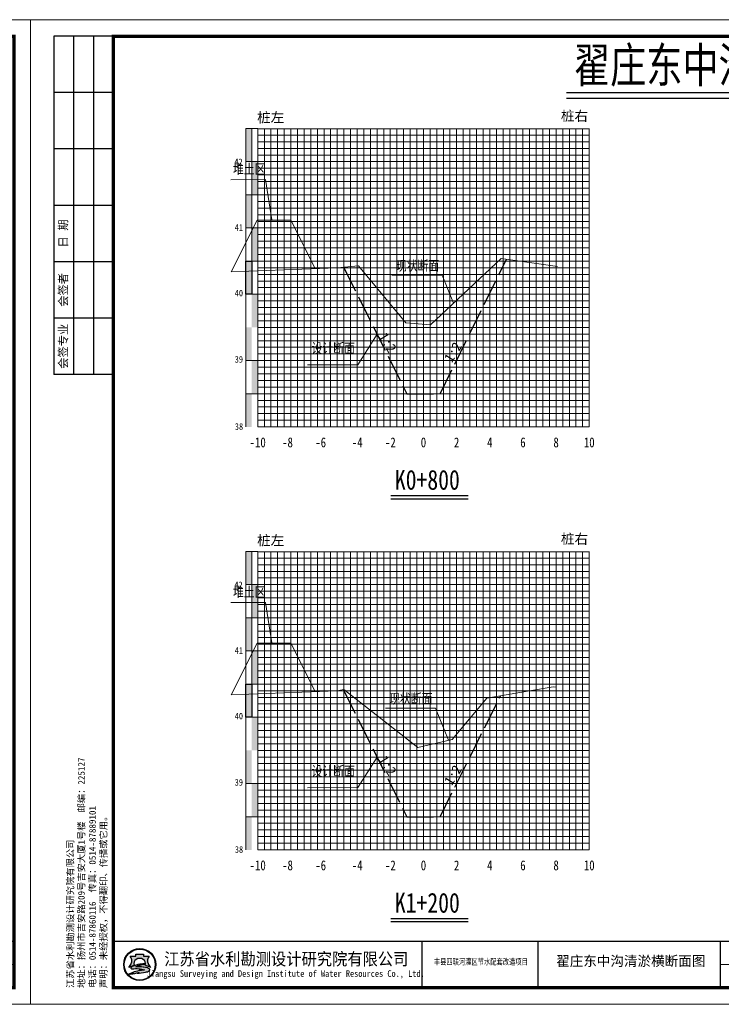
# Model space of a CAD drawing. Header units: millimetres. Extents: x -1851 to 142262423, y -629789 to 22327943.
# Tile 29 of 69: x 35978 to 36189, y 4084 to 4381. Entities that reach past the tile are written whole.
import ezdxf
from ezdxf.enums import TextEntityAlignment as Align

# ---------------------------------------------------------------- set-up
doc = ezdxf.new("R2010")
doc.units = ezdxf.units.MM
doc.linetypes.add('4415', pattern=[5, 4, -1])
for name, color, linetype, lineweight in [('0.13文字', 3, 'Continuous', 13), ('2', 61, 'Continuous', 30), ('3', 8, 'Continuous', 5), ('dmx', 7, 'Continuous', 15)]:
    doc.layers.add(name, color=color, linetype=linetype, lineweight=lineweight)
doc.layers.add('DIMTEX', color=7, linetype='Continuous')
doc.layers.add('断面', color=7, linetype='Continuous')
doc.styles.add('LYJFS', font='times.ttf', dxfattribs={"width": 0.7})
doc.styles.add('STYLE2', font='txt', dxfattribs={"width": 0.8})
doc.styles.add('仿宋', font='FangSong_GB2312.ttf')
doc.styles.add('仿宋体', font='FangSong_GB2312.ttf', dxfattribs={"width": 0.8})
doc.styles.add('宋体', font='txt', dxfattribs={"height": 3.5})
doc.styles.add('等线体', font='simhei.ttf')

# ---------------------------------------------------------------- blocks, each defined once
blk = doc.blocks.new('tk')
h = blk.add_hatch(color=152)
h.dxf.hatch_style = 1
h.paths.add_polyline_path([(6876.364125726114, 854.2295714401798, 1), (6866.686434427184, 854.2295714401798, 1)])
h.paths.add_polyline_path([(6876.201261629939, 854.2295714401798, 1), (6866.84929852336, 854.2295714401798, 1)], flags=16)
h = blk.add_hatch(color=152)
h.dxf.hatch_style = 1
edge = h.paths.add_edge_path()
edge.add_arc((6873.407199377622, 851.8047045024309), 1.461698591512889, 43.31770961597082, 70.37003522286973)
edge.add_arc((6872.0275850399, 847.9366998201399), 5.568375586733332, 70.37003522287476, 84.52854590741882)
edge.add_arc((6871.440752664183, 841.8102204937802), 11.72289597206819, 84.5285459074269, 95.17746754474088)
edge.add_arc((6871.582339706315, 852.1014277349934), 1.831337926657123, 111.7965680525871, 130.9174013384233, ccw=False)
edge.add_arc((6873.47809212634, 847.3608850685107), 6.936886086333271, 98.84274785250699, 111.79656805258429, ccw=False)
edge.add_arc((6874.544451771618, 840.506451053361), 13.873772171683, 95.21036804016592, 98.84274785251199, ccw=False)
edge.add_ellipse((6871.525280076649, 854.5219636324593), major_axis=(-1.773815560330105, 0), ratio=0.8776980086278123, start_angle=172.6538623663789, end_angle=176.9129867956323)
edge.add_arc((6873.117644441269, 844.1909795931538), 10.24870363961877, 88.99992913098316, 98.52267106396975)
edge.add_arc((6872.724314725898, 846.8157053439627), 7.594670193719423, 98.5226710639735, 116.8491039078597)
edge.add_arc((6869.849912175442, 852.4939579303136), 1.230336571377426, 116.8491039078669, 139.2900683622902)
edge.add_arc((6869.065436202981, 853.1689503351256), 0.1954369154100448, 139.2900683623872, 263.050638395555)
edge.add_arc((6869.248585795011, 854.6715617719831), 1.70916902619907, 263.0506383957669, 272.136251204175)
edge.add_arc((6870.416233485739, 823.3689317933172), 29.61523112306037, 88.46268833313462, 92.13625120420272, ccw=False)
edge.add_arc((6871.07395213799, 847.876297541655), 5.099041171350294, 68.07113774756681, 88.46268833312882, ccw=False)
edge.add_arc((6875.183614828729, 831.3122526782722), 21.4080615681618, 95.91294384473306, 98.79521578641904)
edge.add_arc((6873.816328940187, 840.1492628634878), 12.46590188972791, 98.79521578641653, 117.8496747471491)
edge.add_arc((6932.315236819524, 613.7362839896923), 245.9934265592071, 104.7703900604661, 105.15790668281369, ccw=False)
edge.add_line((6869.600177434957, 851.6009245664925), (6868.796656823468, 851.2750728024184))
edge.add_arc((6890.157828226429, 754.105500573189), 99.48982566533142, 100.90627282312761, 102.39834375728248, ccw=False)
edge.add_line((6871.334059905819, 851.7983414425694), (6870.72346251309, 851.6097564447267))
edge.add_arc((6868.414090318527, 880.2016823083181), 28.68503833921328, 274.6177604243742, 279.6944367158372)
edge.add_arc((6872.474319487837, 856.4344682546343), 4.573507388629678, 279.694436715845, 287.6119267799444)
edge.add_arc((6873.358587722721, 853.648913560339), 1.650966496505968, 287.6119267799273, 311.5140981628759)
edge.add_arc((6874.270477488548, 852.6187205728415), 0.2751610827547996, 311.5140981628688, 403.3177096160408)
edge = h.paths.add_edge_path()
edge.add_arc((6875.946394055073, 855.3665725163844), 2.066422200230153, 138.9741968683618, 204.1180883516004, ccw=False)
edge.add_line((6874.387456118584, 856.7229696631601), (6872.690352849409, 856.7229696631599))
edge.add_line((6872.69035284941, 856.7229696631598), (6872.69035284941, 857.3096342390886))
edge.add_line((6872.69035284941, 857.3096342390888), (6870.360207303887, 857.3096342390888))
edge.add_line((6870.360207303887, 857.3096342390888), (6870.360207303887, 856.7229696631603))
edge.add_line((6870.360207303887, 856.7229696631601), (6868.663104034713, 856.7229696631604))
edge.add_arc((6867.104166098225, 855.3665725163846), 2.066422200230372, -24.118088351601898, 41.0258031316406, ccw=False)
edge.add_arc((6865.567634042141, 856.05447875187), 3.749914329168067, 314.34412131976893, 335.8819116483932, ccw=False)
edge.add_arc((6867.522236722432, 856.4070458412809), 3.106664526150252, 282.3877277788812, 290.1465811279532)
edge.add_arc((6864.457993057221, 864.7594382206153), 12.00340818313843, 290.1465811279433, 296.6495194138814)
edge.add_ellipse((6871.525280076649, 854.5219636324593), major_axis=(-1.773815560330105, 0), ratio=0.8776980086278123, start_angle=176.9129867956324, end_angle=378.37473811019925, ccw=False)
edge.add_ellipse((6871.525280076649, 854.5219636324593), major_axis=(-1.773815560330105, 0), ratio=0.8776980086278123, start_angle=172.653862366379, end_angle=176.9129867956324, ccw=False)
edge.add_ellipse((6871.525280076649, 854.5219636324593), major_axis=(-1.773815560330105, 0), ratio=0.8776980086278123, start_angle=161.6252618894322, end_angle=172.653862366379, ccw=False)
edge.add_arc((6878.592567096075, 864.759438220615), 12.00340818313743, 243.3504805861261, 249.853418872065)
edge.add_arc((6875.528323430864, 856.4070458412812), 3.106664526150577, 249.8534188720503, 257.61227222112)
edge.add_arc((6877.482926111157, 856.05447875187), 3.74991432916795, 204.1180883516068, 225.6558786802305, ccw=False)
at = {"lineweight": 0}
for p, q in [((6838.597780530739, 842.2295714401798), (6838.597780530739, 1139.229571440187)), ((6838.597780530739, 1139.229571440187), (7258.597780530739, 1139.229571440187)), ((7258.597780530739, 1139.229571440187), (7258.597780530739, 842.2295714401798)), ((7253.597780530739, 854.2295714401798), (7046.597780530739, 854.2295714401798)), ((7258.597780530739, 842.2295714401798), (6838.597780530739, 842.2295714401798))]:
    blk.add_line(p, q, dxfattribs=at)
for p, q in [((6863.597780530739, 1134.229571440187), (6845.597780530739, 1134.229571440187)), ((6845.597780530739, 1134.229571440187), (6845.597780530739, 1032.229571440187)), ((6851.597780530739, 1134.229571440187), (6851.597780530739, 1032.229571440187)), ((6857.597780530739, 1134.229571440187), (6857.597780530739, 1032.229571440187)), ((6863.597780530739, 1117.229571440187), (6845.597780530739, 1117.229571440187)), ((6863.597780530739, 1100.229571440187), (6845.597780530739, 1100.229571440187)), ((6863.597780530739, 1083.229571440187), (6845.597780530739, 1083.229571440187)), ((6863.597780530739, 1066.229571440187), (6845.597780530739, 1066.229571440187)), ((6863.597780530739, 1049.229571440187), (6845.597780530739, 1049.229571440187)), ((6863.597780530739, 1032.229571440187), (6845.597780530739, 1032.229571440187)), ((6956.597780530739, 861.2295714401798), (6956.597780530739, 847.2295714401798)), ((6991.597780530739, 861.2295714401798), (6991.597780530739, 847.2295714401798)), ((7046.597780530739, 861.2295714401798), (7046.597780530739, 847.2295714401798)), ((7072.597780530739, 861.2295714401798), (7072.597780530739, 847.2295714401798)), ((7091.597780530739, 861.2295714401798), (7091.597780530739, 847.2295714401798)), ((7110.597780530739, 861.2295714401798), (7110.597780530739, 847.2295714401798)), ((7129.597780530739, 861.2295714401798), (7129.597780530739, 847.2295714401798)), ((7148.597780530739, 861.2295714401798), (7148.597780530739, 847.2295714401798)), ((7167.597780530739, 861.2295714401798), (7167.597780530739, 847.2295714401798)), ((7186.597780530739, 861.2295714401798), (7186.597780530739, 847.2295714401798)), ((7204.597780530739, 861.2295714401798), (7204.597780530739, 847.2295714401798)), ((7221.597780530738, 854.2295714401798), (7221.597780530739, 847.2295714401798))]:
    blk.add_line(p, q)
at = {"lineweight": 0, "const_width": 1}
blk.add_lwpolyline([(6863.597780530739, 1134.229571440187), (7253.597780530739, 1134.229571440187), (7253.597780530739, 847.2295714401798), (6863.597780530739, 847.2295714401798)], close=True, dxfattribs=at)
at = {"lineweight": 0, "const_width": 0.4}
blk.add_lwpolyline([(7253.597780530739, 861.2295714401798), (6863.597780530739, 861.2295714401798)], dxfattribs=at)
at = {"color": 152}
for points in [[(6869.8419023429, 854.0311891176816, -0.02838203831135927), (6868.592243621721, 853.4904639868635, -0.03386732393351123), (6868.188697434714, 853.3727099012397, 0.09425397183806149), (6868.990200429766, 854.5221939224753, 0.2921547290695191), (6868.663104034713, 856.7229696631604), (6870.360207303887, 856.7229696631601), (6870.360207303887, 857.3096342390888), (6872.69035284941, 857.3096342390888), (6872.69035284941, 856.7229696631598), (6874.387456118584, 856.7229696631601, 0.29215472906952), (6874.06035972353, 854.5221939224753, 0.09425397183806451), (6874.861862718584, 853.3727099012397, -0.03386732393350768), (6874.458316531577, 853.4904639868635, -0.02838203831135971), (6873.208657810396, 854.0311891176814)], [(6873.296521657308, 854.4381220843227, 0.04157472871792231), (6871.598778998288, 854.3265098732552, 0.08013502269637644), (6869.294240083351, 853.5916630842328, 0.09823132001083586), (6868.917290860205, 853.2964201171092, 0.599439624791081), (6869.041789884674, 852.9749492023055, 0.03966424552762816), (6869.312296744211, 852.9635806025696, -0.01603031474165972), (6871.210748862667, 852.9735033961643, -0.08921046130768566), (6872.978215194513, 852.6064141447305, 0.01257694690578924), (6871.910251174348, 852.4685801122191, 0.08333285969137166), (6867.992840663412, 851.171317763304, -0.001690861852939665), (6869.600177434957, 851.6009245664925), (6868.796656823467, 851.275072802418, -0.006510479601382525), (6871.334059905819, 851.7983414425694), (6870.72346251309, 851.6097564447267, 0.02215480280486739), (6873.244469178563, 851.9262713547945, 0.03456031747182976), (6873.858117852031, 852.0753316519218, 0.1046726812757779), (6874.452855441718, 852.4126819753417, 0.4234638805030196), (6874.470673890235, 852.8074929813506, 0.1185893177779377), (6873.898248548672, 853.1814519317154, 0.06185687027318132), (6872.558528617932, 853.479704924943, 0.04649815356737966), (6870.382867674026, 853.4852866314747, -0.08362449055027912), (6870.902341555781, 853.8018397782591, -0.05658197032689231), (6872.411732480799, 854.2153190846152, -0.01585057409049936), (6873.284535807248, 854.3228965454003)]]:
    blk.add_lwpolyline(points, format="xyb", dxfattribs=at)
for radius in [4.838845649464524, 4.675981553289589]:
    blk.add_circle((6871.525280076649, 854.2295714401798), radius, dxfattribs=at)
blk.add_arc((6873.478092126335, 847.3608850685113), 6.936886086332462, 98.84274785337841, 111.7965680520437, dxfattribs=at)
for start_param, end_param in [(2.820892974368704, 6.603884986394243), (3.013378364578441, 3.087714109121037)]:
    blk.add_ellipse((6871.525280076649, 854.5219636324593), major_axis=(-1.773815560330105, 0), ratio=0.8776980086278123, start_param=start_param, end_param=end_param, dxfattribs=at)
at = {"style": '宋体'}
for s, height, width, p in [('江苏省水利勘测设计研究院有限公司', 3.75, 0.9, (6915.725099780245, 855.9804173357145)), ('丰县四联河灌区节水配套改造项目', 1.8, 0.75, (6974.43168055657, 855.1042281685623)), ('Jiangsu Surveying and Design Institute of Water Resources Co., Ltd.', 2, 0.8, (6915.552971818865, 851.2429752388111))]:
    blk.add_text(s, height=height, dxfattribs=dict(at, width=width)).set_placement(p, align=Align.MIDDLE)
at = {"style": 'LYJFS'}
for s, p in [('（阶段）', (7055.431710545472, 857.7295714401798)), ('（专业）', (7055.431710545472, 850.7295714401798))]:
    blk.add_text(s, height=2.5, dxfattribs=at).set_placement(p, align=Align.MIDDLE_CENTER)
at = {"style": '仿宋'}
blk.add_text('2018.01', height=2.5, dxfattribs=at).set_placement((7195.597780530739, 850.7295714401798), align=Align.MIDDLE)
at = {"rotation": 90}
for s, insert, char_height, attachment_point, style in [('日 期', (6848.597780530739, 1074.729571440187), 2.5, 5, '宋体'), ('会签者', (6848.597780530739, 1057.729571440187), 2.5, 5, '宋体'), ('会签专业', (6848.597780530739, 1040.729571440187), 2.5, 5, '宋体'), ('江苏省水利勘测设计研究院有限公司\\P地址：扬州市吉安路209号吉安大厦1号楼  邮编：225127\\P电话：0514-87860116  传真：0514-87889101\\P声明：未经授权，不得翻印、传播或它用。', (6861.892912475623, 847.1478961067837), 2, 7, '仿宋')]:
    blk.add_mtext(s, dxfattribs=dict(at, insert=insert, char_height=char_height, attachment_point=attachment_point, style=style))
at = {"char_height": 2.5, "attachment_point": 5, "style": '宋体'}
for s, insert in [('设计', (7065.999934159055, 857.7295714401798)), ('批 准', (7082.097780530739, 857.7295714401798)), ('核 定', (7101.035280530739, 857.701793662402)), ('审 查', (7120.028336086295, 857.702857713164)), ('校 核', (7139.063058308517, 857.7728530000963)), ('设 计', (7158.070002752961, 857.8229020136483)), ('制 图', (7177.014447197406, 857.7074956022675)), ('日 期', (7195.597780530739, 857.7295714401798)), ('甲级设计证书编号A132012666', (7229.097780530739, 857.7295714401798)), ('部分', (7065.999934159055, 850.7295714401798)), ('图 号', (7213.097780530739, 850.7295714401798))]:
    blk.add_mtext(s, dxfattribs=dict(at, insert=insert))

msp = doc.modelspace()

# ---------------------------------------------------------------- hatches: boundary and pattern name
at = {"linetype": 'Continuous'}
for points in [[(36045.80106367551, 4348.432779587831), (36047.60106367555, 4348.432779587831), (36047.60106367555, 4338.432779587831), (36045.80106367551, 4338.432779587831)], [(36047.60106367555, 4338.432779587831), (36049.4010636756, 4338.432779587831), (36049.4010636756, 4328.432779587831), (36047.60106367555, 4328.432779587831)], [(36045.80106367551, 4328.432779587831), (36047.60106367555, 4328.432779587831), (36047.60106367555, 4318.432779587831), (36045.80106367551, 4318.432779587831)], [(36047.60106367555, 4318.432779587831), (36049.4010636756, 4318.432779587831), (36049.4010636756, 4308.432779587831), (36047.60106367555, 4308.432779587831)], [(36045.80106367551, 4308.432779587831), (36047.60106367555, 4308.432779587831), (36047.60106367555, 4298.432779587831), (36045.80106367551, 4298.432779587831)], [(36047.60106367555, 4298.432779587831), (36049.4010636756, 4298.432779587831), (36049.4010636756, 4288.432779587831), (36047.60106367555, 4288.432779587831)], [(36045.80106367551, 4288.432779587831), (36047.60106367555, 4288.432779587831), (36047.60106367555, 4278.432779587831), (36045.80106367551, 4278.432779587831)], [(36047.60742442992, 4278.457504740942), (36049.40742442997, 4278.457504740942), (36049.40742442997, 4268.457504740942), (36047.60742442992, 4268.457504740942)], [(36045.80106367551, 4268.428715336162), (36047.60106367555, 4268.428715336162), (36047.60106367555, 4258.428715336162), (36045.80106367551, 4258.428715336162)], [(36045.80106367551, 4220.852779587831), (36047.60106367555, 4220.852779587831), (36047.60106367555, 4210.852779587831), (36045.80106367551, 4210.852779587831)], [(36047.60106367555, 4210.852779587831), (36049.4010636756, 4210.852779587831), (36049.4010636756, 4200.852779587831), (36047.60106367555, 4200.852779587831)], [(36045.80106367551, 4200.852779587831), (36047.60106367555, 4200.852779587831), (36047.60106367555, 4190.852779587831), (36045.80106367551, 4190.852779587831)], [(36047.60106367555, 4190.852779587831), (36049.4010636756, 4190.852779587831), (36049.4010636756, 4180.852779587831), (36047.60106367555, 4180.852779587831)], [(36045.80106367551, 4180.852779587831), (36047.60106367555, 4180.852779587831), (36047.60106367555, 4170.852779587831), (36045.80106367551, 4170.852779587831)], [(36047.60106367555, 4170.852779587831), (36049.4010636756, 4170.852779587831), (36049.4010636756, 4160.852779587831), (36047.60106367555, 4160.852779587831)], [(36045.80106367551, 4160.852779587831), (36047.60106367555, 4160.852779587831), (36047.60106367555, 4150.852779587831), (36045.80106367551, 4150.852779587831)], [(36047.60742442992, 4150.877504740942), (36049.40742442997, 4150.877504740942), (36049.40742442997, 4140.877504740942), (36047.60742442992, 4140.877504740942)], [(36045.80106367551, 4140.848715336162), (36047.60106367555, 4140.848715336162), (36047.60106367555, 4130.848715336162), (36045.80106367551, 4130.848715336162)]]:
    msp.add_hatch(color=7, dxfattribs=at).paths.add_polyline_path(points)

# ---------------------------------------------------------------- linework, layer by layer
at = {"linetype": 'Continuous', "lineweight": 20, "flags": 128}
for points in [[(36053.69323628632, 4320.868829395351), (36051.78510773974, 4333.073648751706), (36041.32547814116, 4333.002220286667)], [(36108.45902756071, 4295.746231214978), (36105.05512580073, 4304.207810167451), (36089.90373611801, 4304.181497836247)], [(36085.40106367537, 4286.432779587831), (36079.56021595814, 4277.197629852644), (36064.40882627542, 4277.171317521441)], [(36053.69323628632, 4193.288829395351), (36051.78510773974, 4205.493648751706), (36041.32547814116, 4205.422220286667)], [(36106.96040277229, 4163.889291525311), (36103.05512580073, 4173.597212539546), (36087.90373611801, 4173.570900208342)], [(36085.40106367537, 4158.852779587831), (36079.56021595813, 4149.617629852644), (36064.40882627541, 4149.591317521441)]]:
    msp.add_lwpolyline(points, dxfattribs=at)
at = {"linetype": 'Continuous', "flags": 128}
for points in [[(36045.80106367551, 4308.432779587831), (36047.60106367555, 4308.432779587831), (36047.60106367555, 4298.432779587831), (36045.80106367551, 4298.432779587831)], [(36045.80106367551, 4180.852779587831), (36047.60106367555, 4180.852779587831), (36047.60106367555, 4170.852779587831), (36045.80106367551, 4170.852779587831)]]:
    msp.add_lwpolyline(points, close=True, dxfattribs=at)
at = {"color": 1, "linetype": '4415', "lineweight": 30, "ltscale": 2}
for points in [[(36075.31274326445, 4306.609420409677), (36094.40106367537, 4268.432779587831), (36104.40106367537, 4268.432779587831), (36124.47890378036, 4308.984146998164)], [(36075.20919033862, 4179.23652626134), (36094.40106367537, 4140.852779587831), (36104.40106367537, 4140.852779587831), (36122.62394609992, 4177.298544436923)]]:
    msp.add_lwpolyline(points, dxfattribs=at)
at = {"layer": '2', "color": 7, "lineweight": 15}
for points in [[(36049.40106367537, 4348.366679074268), (36149.40106367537, 4348.366679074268)], [(36059.40106367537, 4348.432779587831), (36059.40106367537, 4258.432779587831)], [(36069.40106367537, 4348.432779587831), (36069.40106367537, 4258.432779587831)], [(36079.40106367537, 4348.432779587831), (36079.40106367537, 4258.432779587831)], [(36089.40106367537, 4348.432779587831), (36089.40106367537, 4258.432779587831)], [(36109.40106367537, 4348.432779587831), (36109.40106367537, 4258.432779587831)], [(36119.40106367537, 4348.432779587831), (36119.40106367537, 4258.432779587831)], [(36129.40106367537, 4348.432779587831), (36129.40106367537, 4258.432779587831)], [(36139.40106367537, 4348.432779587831), (36139.40106367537, 4258.432779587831)], [(36149.40106367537, 4348.432779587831), (36149.40106367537, 4258.432779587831)], [(36049.40106367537, 4338.432779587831), (36149.40106367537, 4338.432779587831)], [(36049.40106367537, 4328.432779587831), (36149.40106367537, 4328.432779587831)], [(36049.40106367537, 4318.432779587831), (36149.40106367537, 4318.432779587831)], [(36049.40106367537, 4308.432779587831), (36149.40106367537, 4308.432779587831)], [(36049.40106367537, 4288.432779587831), (36149.40106367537, 4288.432779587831)], [(36049.40106367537, 4258.432779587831), (36149.40106367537, 4258.432779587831)], [(36049.40106367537, 4220.786679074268), (36149.40106367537, 4220.786679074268)], [(36059.40106367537, 4220.852779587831), (36059.40106367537, 4130.852779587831)], [(36069.40106367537, 4220.852779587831), (36069.40106367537, 4130.852779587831)], [(36079.40106367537, 4220.852779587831), (36079.40106367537, 4130.852779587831)], [(36089.40106367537, 4220.852779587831), (36089.40106367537, 4130.852779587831)], [(36109.40106367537, 4220.852779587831), (36109.40106367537, 4130.852779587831)], [(36119.40106367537, 4220.852779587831), (36119.40106367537, 4130.852779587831)], [(36129.40106367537, 4220.852779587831), (36129.40106367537, 4130.852779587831)], [(36139.40106367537, 4220.852779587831), (36139.40106367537, 4130.852779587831)], [(36149.40106367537, 4220.852779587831), (36149.40106367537, 4130.852779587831)], [(36049.40106367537, 4210.852779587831), (36149.40106367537, 4210.852779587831)], [(36049.40106367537, 4200.852779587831), (36149.40106367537, 4200.852779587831)], [(36049.40106367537, 4190.852779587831), (36149.40106367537, 4190.852779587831)], [(36049.40106367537, 4180.852779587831), (36149.40106367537, 4180.852779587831)], [(36049.40106367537, 4160.852779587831), (36149.40106367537, 4160.852779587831)], [(36049.40106367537, 4130.852779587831), (36149.40106367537, 4130.852779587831)]]:
    msp.add_lwpolyline(points, dxfattribs=at)
at = {"layer": '2', "color": 3, "lineweight": 15}
for points in [[(36099.40106367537, 4348.432779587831), (36099.40106367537, 4258.432779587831)], [(36099.40106367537, 4220.852779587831), (36099.40106367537, 4130.852779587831)]]:
    msp.add_lwpolyline(points, dxfattribs=at)
at = {"layer": '2', "color": 7, "lineweight": 15, "flags": 128}
for points in [[(36049.40106367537, 4298.432779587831), (36149.40106367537, 4298.432779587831)], [(36049.40106367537, 4170.852779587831), (36149.40106367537, 4170.852779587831)]]:
    msp.add_lwpolyline(points, dxfattribs=at)
at = {"layer": '2', "color": 0, "lineweight": 15}
for points in [[(36049.40106367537, 4278.432779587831), (36149.40106367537, 4278.432779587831)], [(36049.40106367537, 4268.432779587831), (36149.40106367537, 4268.432779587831)], [(36049.40106367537, 4150.852779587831), (36149.40106367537, 4150.852779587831)], [(36049.40106367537, 4140.852779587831), (36149.40106367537, 4140.852779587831)]]:
    msp.add_lwpolyline(points, dxfattribs=at)
at = {"layer": '3', "lineweight": 5}
for points in [[(36051.40106367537, 4348.432779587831), (36051.40106367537, 4258.432779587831)], [(36053.40106367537, 4348.432779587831), (36053.40106367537, 4258.432779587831)], [(36055.40106367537, 4348.432779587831), (36055.40106367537, 4258.432779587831)], [(36057.40106367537, 4348.432779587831), (36057.40106367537, 4258.432779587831)], [(36061.40106367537, 4348.432779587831), (36061.40106367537, 4258.432779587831)], [(36063.40106367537, 4348.432779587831), (36063.40106367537, 4258.432779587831)], [(36065.40106367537, 4348.432779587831), (36065.40106367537, 4258.432779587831)], [(36067.40106367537, 4348.432779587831), (36067.40106367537, 4258.432779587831)], [(36071.40106367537, 4348.432779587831), (36071.40106367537, 4258.432779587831)], [(36073.40106367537, 4348.432779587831), (36073.40106367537, 4258.432779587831)], [(36075.40106367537, 4348.432779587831), (36075.40106367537, 4258.432779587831)], [(36077.40106367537, 4348.432779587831), (36077.40106367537, 4258.432779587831)], [(36081.40106367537, 4348.432779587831), (36081.40106367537, 4258.432779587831)], [(36083.40106367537, 4348.432779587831), (36083.40106367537, 4258.432779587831)], [(36085.40106367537, 4348.432779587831), (36085.40106367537, 4258.432779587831)], [(36087.40106367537, 4348.432779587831), (36087.40106367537, 4258.432779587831)], [(36091.40106367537, 4348.432779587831), (36091.40106367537, 4258.432779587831)], [(36093.40106367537, 4348.432779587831), (36093.40106367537, 4258.432779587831)], [(36095.40106367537, 4348.432779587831), (36095.40106367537, 4258.432779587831)], [(36097.40106367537, 4348.432779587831), (36097.40106367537, 4258.432779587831)], [(36101.40106367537, 4348.432779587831), (36101.40106367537, 4258.432779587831)], [(36103.40106367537, 4348.432779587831), (36103.40106367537, 4258.432779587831)], [(36105.40106367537, 4348.432779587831), (36105.40106367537, 4258.432779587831)], [(36107.40106367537, 4348.432779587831), (36107.40106367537, 4258.432779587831)], [(36111.40106367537, 4348.432779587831), (36111.40106367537, 4258.432779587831)], [(36113.40106367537, 4348.432779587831), (36113.40106367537, 4258.432779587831)], [(36115.40106367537, 4348.432779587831), (36115.40106367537, 4258.432779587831)], [(36117.40106367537, 4348.432779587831), (36117.40106367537, 4258.432779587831)], [(36121.40106367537, 4348.432779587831), (36121.40106367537, 4258.432779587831)], [(36123.40106367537, 4348.432779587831), (36123.40106367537, 4258.432779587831)], [(36125.40106367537, 4348.432779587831), (36125.40106367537, 4258.432779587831)], [(36127.40106367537, 4348.432779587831), (36127.40106367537, 4258.432779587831)], [(36131.40106367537, 4348.432779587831), (36131.40106367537, 4258.432779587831)], [(36133.40106367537, 4348.432779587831), (36133.40106367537, 4258.432779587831)], [(36135.40106367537, 4348.432779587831), (36135.40106367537, 4258.432779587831)], [(36137.40106367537, 4348.432779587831), (36137.40106367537, 4258.432779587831)], [(36141.40106367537, 4348.432779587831), (36141.40106367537, 4258.432779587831)], [(36143.40106367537, 4348.432779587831), (36143.40106367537, 4258.432779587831)], [(36145.40106367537, 4348.432779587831), (36145.40106367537, 4258.432779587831)], [(36147.40106367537, 4348.432779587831), (36147.40106367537, 4258.432779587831)], [(36049.40106367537, 4346.432779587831), (36149.40106367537, 4346.432779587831)], [(36049.40106367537, 4344.432779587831), (36149.40106367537, 4344.432779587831)], [(36049.40106367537, 4342.432779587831), (36149.40106367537, 4342.432779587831)], [(36049.40106367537, 4340.432779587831), (36149.40106367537, 4340.432779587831)], [(36049.40106367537, 4336.432779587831), (36149.40106367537, 4336.432779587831)], [(36049.40106367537, 4334.432779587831), (36149.40106367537, 4334.432779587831)], [(36049.40106367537, 4332.432779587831), (36149.40106367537, 4332.432779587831)], [(36049.40106367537, 4330.432779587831), (36149.40106367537, 4330.432779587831)], [(36049.40106367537, 4326.432779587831), (36149.40106367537, 4326.432779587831)], [(36049.40106367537, 4324.432779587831), (36149.40106367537, 4324.432779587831)], [(36049.40106367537, 4322.432779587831), (36149.40106367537, 4322.432779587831)], [(36049.40106367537, 4320.432779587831), (36149.40106367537, 4320.432779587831)], [(36049.40106367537, 4316.432779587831), (36149.40106367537, 4316.432779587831)], [(36049.40106367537, 4314.432779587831), (36149.40106367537, 4314.432779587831)], [(36049.40106367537, 4312.432779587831), (36149.40106367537, 4312.432779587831)], [(36049.40106367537, 4310.432779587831), (36149.40106367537, 4310.432779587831)], [(36049.40106367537, 4306.432779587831), (36149.40106367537, 4306.432779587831)], [(36049.40106367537, 4304.432779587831), (36149.40106367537, 4304.432779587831)], [(36049.40106367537, 4302.432779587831), (36149.40106367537, 4302.432779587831)], [(36049.40106367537, 4300.432779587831), (36149.40106367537, 4300.432779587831)], [(36049.40106367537, 4296.432779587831), (36149.40106367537, 4296.432779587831)], [(36049.40106367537, 4294.432779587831), (36149.40106367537, 4294.432779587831)], [(36049.40106367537, 4292.432779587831), (36149.40106367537, 4292.432779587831)], [(36049.40106367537, 4290.432779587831), (36149.40106367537, 4290.432779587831)], [(36049.40106367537, 4286.432779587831), (36149.40106367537, 4286.432779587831)], [(36049.40106367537, 4284.432779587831), (36149.40106367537, 4284.432779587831)], [(36049.40106367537, 4282.432779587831), (36149.40106367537, 4282.432779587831)], [(36049.40106367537, 4280.432779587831), (36149.40106367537, 4280.432779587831)], [(36049.40106367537, 4276.432779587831), (36149.40106367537, 4276.432779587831)], [(36049.40106367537, 4274.432779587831), (36149.40106367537, 4274.432779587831)], [(36049.40106367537, 4272.432779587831), (36149.40106367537, 4272.432779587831)], [(36049.40106367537, 4270.432779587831), (36149.40106367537, 4270.432779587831)], [(36049.40106367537, 4266.432779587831), (36149.40106367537, 4266.432779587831)], [(36049.40106367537, 4264.432779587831), (36149.40106367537, 4264.432779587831)], [(36049.40106367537, 4262.432779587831), (36149.40106367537, 4262.432779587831)], [(36049.40106367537, 4260.432779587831), (36149.40106367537, 4260.432779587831)], [(36051.40106367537, 4220.852779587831), (36051.40106367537, 4130.852779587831)], [(36053.40106367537, 4220.852779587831), (36053.40106367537, 4130.852779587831)], [(36055.40106367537, 4220.852779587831), (36055.40106367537, 4130.852779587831)], [(36057.40106367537, 4220.852779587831), (36057.40106367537, 4130.852779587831)], [(36061.40106367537, 4220.852779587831), (36061.40106367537, 4130.852779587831)], [(36063.40106367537, 4220.852779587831), (36063.40106367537, 4130.852779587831)], [(36065.40106367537, 4220.852779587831), (36065.40106367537, 4130.852779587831)], [(36067.40106367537, 4220.852779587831), (36067.40106367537, 4130.852779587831)], [(36071.40106367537, 4220.852779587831), (36071.40106367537, 4130.852779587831)], [(36073.40106367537, 4220.852779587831), (36073.40106367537, 4130.852779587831)], [(36075.40106367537, 4220.852779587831), (36075.40106367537, 4130.852779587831)], [(36077.40106367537, 4220.852779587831), (36077.40106367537, 4130.852779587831)], [(36081.40106367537, 4220.852779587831), (36081.40106367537, 4130.852779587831)], [(36083.40106367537, 4220.852779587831), (36083.40106367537, 4130.852779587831)], [(36085.40106367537, 4220.852779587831), (36085.40106367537, 4130.852779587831)], [(36087.40106367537, 4220.852779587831), (36087.40106367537, 4130.852779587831)], [(36091.40106367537, 4220.852779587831), (36091.40106367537, 4130.852779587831)], [(36093.40106367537, 4220.852779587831), (36093.40106367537, 4130.852779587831)], [(36095.40106367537, 4220.852779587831), (36095.40106367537, 4130.852779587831)], [(36097.40106367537, 4220.852779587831), (36097.40106367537, 4130.852779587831)], [(36101.40106367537, 4220.852779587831), (36101.40106367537, 4130.852779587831)], [(36103.40106367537, 4220.852779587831), (36103.40106367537, 4130.852779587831)], [(36105.40106367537, 4220.852779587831), (36105.40106367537, 4130.852779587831)], [(36107.40106367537, 4220.852779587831), (36107.40106367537, 4130.852779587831)], [(36111.40106367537, 4220.852779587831), (36111.40106367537, 4130.852779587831)], [(36113.40106367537, 4220.852779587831), (36113.40106367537, 4130.852779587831)], [(36115.40106367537, 4220.852779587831), (36115.40106367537, 4130.852779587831)], [(36117.40106367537, 4220.852779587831), (36117.40106367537, 4130.852779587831)], [(36121.40106367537, 4220.852779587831), (36121.40106367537, 4130.852779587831)], [(36123.40106367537, 4220.852779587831), (36123.40106367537, 4130.852779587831)], [(36125.40106367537, 4220.852779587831), (36125.40106367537, 4130.852779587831)], [(36127.40106367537, 4220.852779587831), (36127.40106367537, 4130.852779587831)], [(36131.40106367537, 4220.852779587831), (36131.40106367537, 4130.852779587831)], [(36133.40106367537, 4220.852779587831), (36133.40106367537, 4130.852779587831)], [(36135.40106367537, 4220.852779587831), (36135.40106367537, 4130.852779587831)], [(36137.40106367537, 4220.852779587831), (36137.40106367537, 4130.852779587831)], [(36141.40106367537, 4220.852779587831), (36141.40106367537, 4130.852779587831)], [(36143.40106367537, 4220.852779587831), (36143.40106367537, 4130.852779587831)], [(36145.40106367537, 4220.852779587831), (36145.40106367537, 4130.852779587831)], [(36147.40106367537, 4220.852779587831), (36147.40106367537, 4130.852779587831)], [(36049.40106367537, 4218.852779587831), (36149.40106367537, 4218.852779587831)], [(36049.40106367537, 4216.852779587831), (36149.40106367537, 4216.852779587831)], [(36049.40106367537, 4214.852779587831), (36149.40106367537, 4214.852779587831)], [(36049.40106367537, 4212.852779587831), (36149.40106367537, 4212.852779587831)], [(36049.40106367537, 4208.852779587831), (36149.40106367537, 4208.852779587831)], [(36049.40106367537, 4206.852779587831), (36149.40106367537, 4206.852779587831)], [(36049.40106367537, 4204.852779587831), (36149.40106367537, 4204.852779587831)], [(36049.40106367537, 4202.852779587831), (36149.40106367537, 4202.852779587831)], [(36049.40106367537, 4198.852779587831), (36149.40106367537, 4198.852779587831)], [(36049.40106367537, 4196.852779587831), (36149.40106367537, 4196.852779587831)], [(36049.40106367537, 4194.852779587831), (36149.40106367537, 4194.852779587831)], [(36049.40106367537, 4192.852779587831), (36149.40106367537, 4192.852779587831)], [(36049.40106367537, 4188.852779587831), (36149.40106367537, 4188.852779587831)], [(36049.40106367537, 4186.852779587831), (36149.40106367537, 4186.852779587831)], [(36049.40106367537, 4184.852779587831), (36149.40106367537, 4184.852779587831)], [(36049.40106367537, 4182.852779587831), (36149.40106367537, 4182.852779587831)], [(36049.40106367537, 4178.852779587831), (36149.40106367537, 4178.852779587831)], [(36049.40106367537, 4176.852779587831), (36149.40106367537, 4176.852779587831)], [(36049.40106367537, 4174.852779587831), (36149.40106367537, 4174.852779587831)], [(36049.40106367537, 4172.852779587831), (36149.40106367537, 4172.852779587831)], [(36049.40106367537, 4168.852779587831), (36149.40106367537, 4168.852779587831)], [(36049.40106367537, 4166.852779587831), (36149.40106367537, 4166.852779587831)], [(36049.40106367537, 4164.852779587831), (36149.40106367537, 4164.852779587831)], [(36049.40106367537, 4162.852779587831), (36149.40106367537, 4162.852779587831)], [(36049.40106367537, 4158.852779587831), (36149.40106367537, 4158.852779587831)], [(36049.40106367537, 4156.852779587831), (36149.40106367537, 4156.852779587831)], [(36049.40106367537, 4154.852779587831), (36149.40106367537, 4154.852779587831)], [(36049.40106367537, 4152.852779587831), (36149.40106367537, 4152.852779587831)], [(36049.40106367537, 4148.852779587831), (36149.40106367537, 4148.852779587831)], [(36049.40106367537, 4146.852779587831), (36149.40106367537, 4146.852779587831)], [(36049.40106367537, 4144.852779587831), (36149.40106367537, 4144.852779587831)], [(36049.40106367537, 4142.852779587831), (36149.40106367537, 4142.852779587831)], [(36049.40106367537, 4138.852779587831), (36149.40106367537, 4138.852779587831)], [(36049.40106367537, 4136.852779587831), (36149.40106367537, 4136.852779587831)], [(36049.40106367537, 4134.852779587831), (36149.40106367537, 4134.852779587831)], [(36049.40106367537, 4132.852779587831), (36149.40106367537, 4132.852779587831)]]:
    msp.add_lwpolyline(points, dxfattribs=at)
at = {"layer": '3', "color": 0, "lineweight": 5}
for points in [[(36045.80106367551, 4278.432779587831), (36149.40106367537, 4278.432779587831)], [(36045.80106367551, 4268.432779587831), (36149.40106367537, 4268.432779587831)], [(36045.80106367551, 4150.852779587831), (36149.40106367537, 4150.852779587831)], [(36045.80106367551, 4140.852779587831), (36149.40106367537, 4140.852779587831)]]:
    msp.add_lwpolyline(points, dxfattribs=at)
at = {"layer": 'DIMTEX', "color": 0, "linetype": 'Continuous'}
for p, q in [((36142.54300927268, 4357.628797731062), (36266.12860932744, 4357.628797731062)), ((36142.57886990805, 4359.31298769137), (36266.12860932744, 4359.31298769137)), ((36089.5107076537, 4236.778055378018), (36112.85579292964, 4236.778055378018)), ((36089.53119944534, 4237.740449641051), (36112.85579292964, 4237.740449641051)), ((36089.5107076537, 4109.198055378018), (36112.85579292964, 4109.198055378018)), ((36089.53119944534, 4110.160449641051), (36112.85579292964, 4110.160449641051))]:
    msp.add_line(p, q, dxfattribs=at)
at = {"layer": 'dmx', "linetype": 'Continuous', "lineweight": 15}
for p, q in [((36049.21522825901, 4320.789331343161), (36041.43376301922, 4305.226400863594)), ((36049.21522825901, 4320.789331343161), (36059.40607766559, 4320.789331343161)), ((36059.40607766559, 4320.789331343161), (36066.71059564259, 4306.180295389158)), ((36041.43376301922, 4305.226400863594), (36073.40106367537, 4306.432779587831)), ((36049.21522825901, 4193.209331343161), (36041.43376301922, 4177.646400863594)), ((36049.21522825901, 4193.209331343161), (36059.40607766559, 4193.209331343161)), ((36059.40607766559, 4193.209331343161), (36066.71059564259, 4178.600295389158)), ((36041.43376301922, 4177.646400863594), (36073.40106367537, 4178.852779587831))]:
    msp.add_line(p, q, dxfattribs=at)
at = {"layer": 'dmx', "linetype": 'Continuous', "lineweight": 15, "flags": 128}
for points in [[(36073.40106367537, 4306.432779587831), (36079.78767840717, 4307.022908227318)], [(36079.78767840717, 4307.022908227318), (36094.0452391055, 4289.778723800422), (36101.49191737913, 4289.193381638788), (36122.78767840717, 4309.222908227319)], [(36122.78767840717, 4309.222908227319), (36139.78767840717, 4306.822908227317)], [(36073.40106367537, 4178.852779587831), (36075.40106367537, 4179.215420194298)], [(36075.40106367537, 4179.215420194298), (36097.66126027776, 4161.753164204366), (36108.06597266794, 4164.143254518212), (36118.53919919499, 4176.575225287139)], [(36118.53919919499, 4176.575225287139), (36131.40106367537, 4178.852779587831), (36138.53919919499, 4179.975225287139), (36139.40106367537, 4179.934448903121)]]:
    msp.add_lwpolyline(points, dxfattribs=at)
at = {"layer": '断面', "color": 3, "lineweight": 15}
for points in [[(36049.40106367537, 4348.432779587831), (36045.80106367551, 4348.432779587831)], [(36045.80106367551, 4348.432779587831), (36045.80106367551, 4258.432779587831)], [(36047.60106367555, 4348.432779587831), (36047.60106367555, 4298.432779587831)], [(36049.40106367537, 4348.432779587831), (36049.40106367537, 4258.432779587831)], [(36049.40106367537, 4338.432779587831), (36045.80106367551, 4338.432779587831)], [(36049.40106367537, 4328.432779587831), (36045.80106367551, 4328.432779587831)], [(36049.40106367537, 4318.432779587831), (36045.80106367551, 4318.432779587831)], [(36049.40106367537, 4308.432779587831), (36045.80106367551, 4308.432779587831)], [(36045.80106367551, 4298.432779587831), (36049.40106367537, 4298.432779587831)], [(36049.40106367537, 4220.852779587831), (36045.80106367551, 4220.852779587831)], [(36045.80106367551, 4220.852779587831), (36045.80106367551, 4130.852779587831)], [(36047.60106367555, 4220.852779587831), (36047.60106367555, 4170.852779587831)], [(36049.40106367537, 4220.852779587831), (36049.40106367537, 4130.852779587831)], [(36049.40106367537, 4210.852779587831), (36045.80106367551, 4210.852779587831)], [(36049.40106367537, 4200.852779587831), (36045.80106367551, 4200.852779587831)], [(36049.40106367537, 4190.852779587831), (36045.80106367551, 4190.852779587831)], [(36049.40106367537, 4180.852779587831), (36045.80106367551, 4180.852779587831)], [(36045.80106367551, 4170.852779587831), (36049.40106367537, 4170.852779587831)]]:
    msp.add_lwpolyline(points, dxfattribs=at)
at = {"layer": '断面', "color": 7, "lineweight": 15}
for points in [[(36049.40106367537, 4298.432779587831), (36149.40106367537, 4298.432779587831)], [(36049.40106367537, 4170.852779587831), (36149.40106367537, 4170.852779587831)]]:
    msp.add_lwpolyline(points, dxfattribs=at)

# ---------------------------------------------------------------- block references
at = {"layer": '断面'}
for p in [(28722.28328314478, 3242.028353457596), (29142.28328314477, 3242.028353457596)]:
    msp.add_blockref('tk', p, dxfattribs=at)

# ---------------------------------------------------------------- texts
at = {"style": '等线体'}
for s, p in [('桩右', (36140.84631621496, 4350.726327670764)), ('桩左', (36049.22784437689, 4350.268229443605)), ('桩右', (36140.84631621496, 4223.146327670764)), ('桩左', (36049.22784437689, 4222.688229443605))]:
    msp.add_text(s, height=3, dxfattribs=at).set_placement(p)
at = {"linetype": 'Continuous', "char_height": 3, "attachment_point": 1, "style": '仿宋体'}
for s, insert, width in [('堆土区', (36041.92842454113, 4337.713010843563), 18.82471715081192), ('现状断面', (36091.04259055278, 4308.556448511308), 37.93252298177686), ('设计断面', (36065.63287120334, 4283.686697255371), 37.93252298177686), ('堆土区', (36041.92842454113, 4210.133010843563), 18.82471715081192), ('现状断面', (36089.04259055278, 4177.945850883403), 37.93252298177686), ('设计断面', (36065.63287120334, 4156.106697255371), 37.93252298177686)]:
    msp.add_mtext(s, dxfattribs=dict(at, insert=insert, width=width))
at = {"layer": '0.13文字', "linetype": 'Continuous', "lineweight": 13, "insert": (36139.4184937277, 4098.823772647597), "char_height": 3, "width": 55.55091040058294, "attachment_point": 1, "style": 'LYJFS'}
msp.add_mtext('{\\fFangSong_GB2312|b0|i0|c134|p49;\\W1;翟庄东中沟清淤横断面图}', dxfattribs=at)
at = {"layer": 'DIMTEX', "color": 0, "linetype": 'Continuous', "style": 'STYLE2', "width": 0.8}
for s, height, p in [('翟庄东中沟清淤断面图', 10.5, (36144.75973319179, 4362.332847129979)), ('K0+800', 6, (36090.77740703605, 4239.46608360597)), ('K1+200', 6, (36090.77740703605, 4111.88608360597))]:
    msp.add_text(s, height=height, dxfattribs=at).set_placement(p)
at = {"layer": '断面', "color": 7, "style": '等线体', "width": 0.8}
for s, p in [('42', (36042.34787546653, 4336.762412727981)), ('41', (36042.46442662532, 4316.948010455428)), ('40', (36042.46442662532, 4297.191606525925)), ('39', (36042.46442662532, 4277.191606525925)), ('38', (36042.49946654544, 4256.931180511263)), ('42', (36042.34787546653, 4209.182412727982)), ('41', (36042.46442662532, 4189.368010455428)), ('40', (36042.46442662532, 4169.611606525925)), ('39', (36042.46442662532, 4149.611606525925)), ('38', (36042.49946654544, 4129.351180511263))]:
    msp.add_text(s, height=2, dxfattribs=at).set_placement(p, align=Align.BOTTOM_LEFT)
at = {"layer": '断面', "color": 7, "style": '仿宋体'}
for rotation, p in [(301.9850291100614, (36088.57892710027, 4283.86560872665)), (58.01497088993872, (36108.30956305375, 4280.980721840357)), (301.9850291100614, (36088.57892710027, 4156.28560872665)), (58.01497088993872, (36108.30956305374, 4153.400721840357))]:
    msp.add_text('1:2', height=3, rotation=rotation, dxfattribs=at).set_placement(p, align=Align.MIDDLE)
at = {"layer": '断面', "color": 7, "style": '等线体', "width": 0.8}
for s, p in [('-10', (36049.38517429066, 4253.739973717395)), ('-8', (36058.39096008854, 4253.739973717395)), ('-6', (36068.39096008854, 4253.739973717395)), ('-4', (36079.4010636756, 4253.739973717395)), ('-2', (36089.4010636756, 4253.739973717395)), ('0', (36099.4010636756, 4253.739973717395)), ('2', (36109.4010636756, 4253.739973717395)), ('4', (36119.4010636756, 4253.739973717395)), ('6', (36129.4010636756, 4253.739973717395)), ('8', (36139.4010636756, 4253.739973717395)), ('10', (36149.4010636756, 4253.739973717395)), ('-10', (36049.38517429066, 4126.159973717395)), ('-8', (36058.39096008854, 4126.159973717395)), ('-6', (36068.39096008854, 4126.159973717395)), ('-4', (36079.4010636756, 4126.159973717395)), ('-2', (36089.4010636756, 4126.159973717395)), ('0', (36099.4010636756, 4126.159973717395)), ('2', (36109.4010636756, 4126.159973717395)), ('4', (36119.4010636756, 4126.159973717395)), ('6', (36129.4010636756, 4126.159973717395)), ('8', (36139.4010636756, 4126.159973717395)), ('10', (36149.4010636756, 4126.159973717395))]:
    msp.add_text(s, height=3, dxfattribs=at).set_placement(p, align=Align.MIDDLE)

doc.saveas('drawing.dxf')
